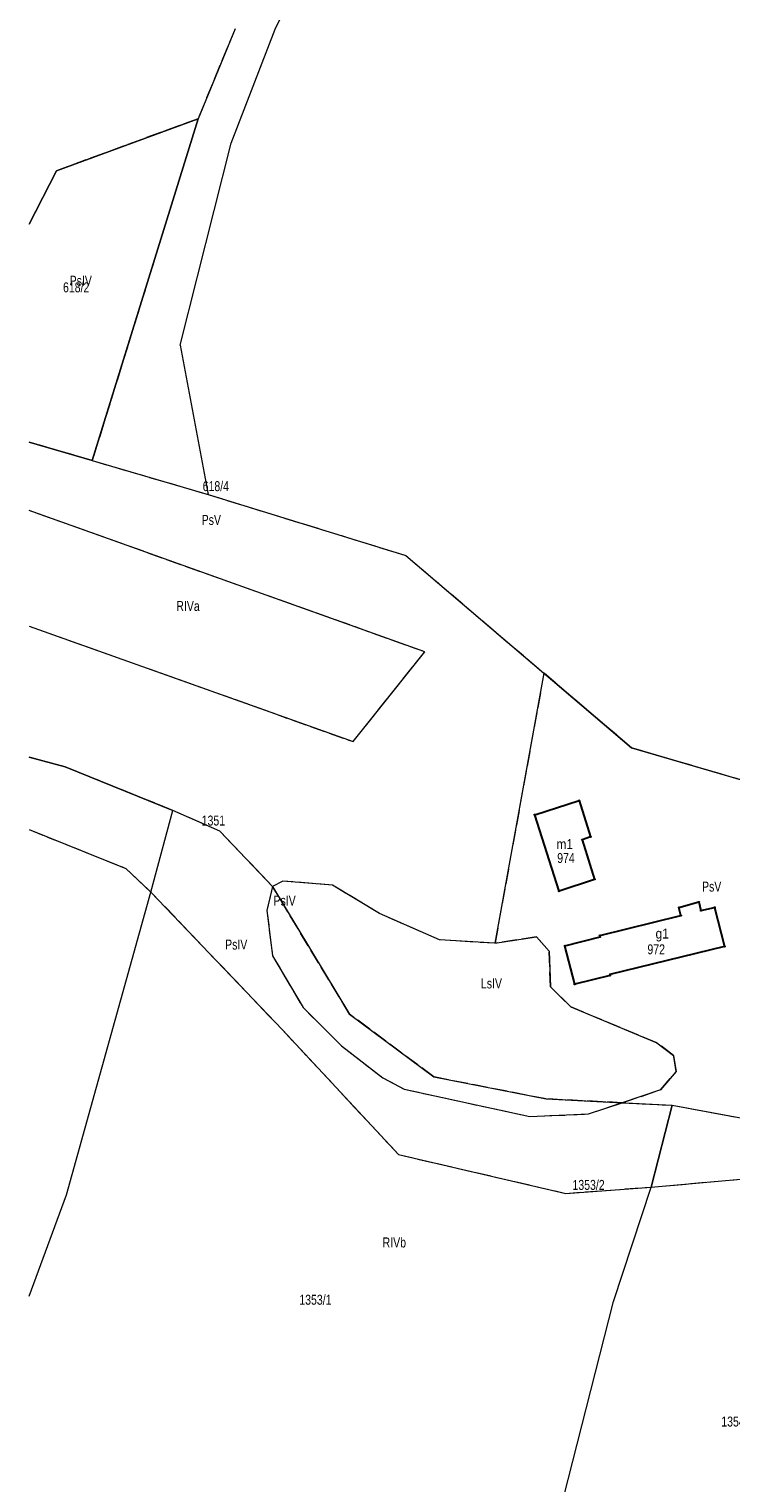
# Model space of a CAD drawing. Header units: metres. Extents: x 7498273 to 7499989, y 5499795 to 5500810.
# Tile 7 of 40: x 7498273 to 7498379, y 5500194 to 5500412. Entities that reach past the tile are written whole.
import ezdxf

# ---------------------------------------------------------------- set-up
doc = ezdxf.new("R2010")
doc.units = ezdxf.units.M
doc.header["$MEASUREMENT"] = 0
doc.linetypes.add('2.25_0.75', pattern=[3, 2.25, -0.75])
doc.layers.get('0').update_dxf_attribs({"color": 2})
for name, color, linetype, lineweight in [('209-oznaczenie konturu klasyfikacyjnego', 7, 'Continuous', 0), ('211-numer działki ewidencyjnej', 7, 'Continuous', 0), ('217-kontur klasyfikacyjny', 7, 'Continuous', 0), ('218-kontur użytku gruntowego', 7, 'Continuous', 0), ('219-działka ewidencyjna', 7, 'Continuous', 0), ('312-budynek ewidencyjny', 7, 'Continuous', 0), ('312-oznaczenie budynku ewidencyjnego', 7, 'Continuous', 0), ('312-oznaczenie budynku ewidencyjnego-Atr117', 7, 'Continuous', 0), ('Punkt budynku', 7, 'Continuous', 0)]:
    doc.layers.add(name, color=color, linetype=linetype, lineweight=lineweight)
doc.styles.get("Standard").update_dxf_attribs({"font": 'Working1250.shx', "width": 0.75})

# ---------------------------------------------------------------- blocks, each defined once
blk = doc.blocks.new('PUNKTBUD')
at = {"color": 0}
blk.add_circle((0, 0), 0.09, dxfattribs=at)

msp = doc.modelspace()

# ---------------------------------------------------------------- linework, layer by layer
at = {"layer": '217-kontur klasyfikacyjny', "color": 3, "linetype": '2.25_0.75', "lineweight": 13, "flags": 128}
for points in [[(7498304.21, 5500412.52), (7498298.63, 5500398.96)], [(7498298.63, 5500398.96), (7498277.31, 5500391.13)], [(7498298.63, 5500398.96), (7498282.7, 5500347.49)], [(7498277.31, 5500391.13), (7498273.174, 5500383.069)], [(7498282.7, 5500347.49), (7498273.174, 5500350.256)], [(7498282.7, 5500347.49), (7498300.17, 5500342.36)], [(7498300.17, 5500342.36), (7498329.95, 5500333.19)], [(7498332.78, 5500318.69), (7498273.174, 5500339.962)], [(7498329.95, 5500333.19), (7498350.74, 5500315.46)], [(7498273.174, 5500322.559), (7498322, 5500305.16)], [(7498322, 5500305.16), (7498332.78, 5500318.69)], [(7498350.74, 5500315.46), (7498343.36, 5500274.78)], [(7498363.93, 5500304.21), (7498350.74, 5500315.46)], [(7498278.63, 5500301.34), (7498273.174, 5500302.837)], [(7498381.55, 5500299.07), (7498363.93, 5500304.21)], [(7498294.84, 5500294.79), (7498278.63, 5500301.34)], [(7498301.93, 5500291.67), (7498294.84, 5500294.79)], [(7498273.174, 5500291.909), (7498287.76, 5500286.06)], [(7498309.84, 5500283.36), (7498301.93, 5500291.67)], [(7498287.76, 5500286.06), (7498291.54, 5500282.5)], [(7498309.84, 5500283.36), (7498309, 5500279.74)], [(7498311.42, 5500284.16), (7498309.84, 5500283.36)], [(7498321.44, 5500264.13), (7498309.84, 5500283.36)], [(7498318.87, 5500283.54), (7498311.42, 5500284.16)], [(7498325.97, 5500279.26), (7498318.87, 5500283.54)], [(7498291.54, 5500282.5), (7498311.35, 5500261.75)], [(7498309, 5500279.74), (7498309.83, 5500272.91)], [(7498335.01, 5500275.33), (7498325.97, 5500279.26)], [(7498343.36, 5500274.78), (7498335.01, 5500275.33)], [(7498349.61, 5500275.76), (7498343.36, 5500274.78)], [(7498351.51, 5500273.61), (7498349.61, 5500275.76)], [(7498309.83, 5500272.91), (7498314.45, 5500265.12)], [(7498351.73, 5500268.22), (7498351.51, 5500273.61)], [(7498354.79, 5500265.2), (7498351.73, 5500268.22)], [(7498314.45, 5500265.12), (7498320.24, 5500259.36)], [(7498367.76, 5500259.81), (7498354.79, 5500265.2)], [(7498334.13, 5500254.67), (7498321.44, 5500264.13)], [(7498311.35, 5500261.75), (7498328.84, 5500242.96)], [(7498320.24, 5500259.36), (7498326.47, 5500254.5)], [(7498370.26, 5500257.91), (7498367.76, 5500259.81)], [(7498370.65, 5500255.5), (7498370.26, 5500257.91)], [(7498326.47, 5500254.5), (7498329.66, 5500252.82)], [(7498351.07, 5500251.35), (7498334.13, 5500254.67)], [(7498368.28, 5500252.7), (7498370.65, 5500255.5)], [(7498329.66, 5500252.82), (7498348.63, 5500248.7)], [(7498362.54, 5500250.78), (7498368.28, 5500252.7)], [(7498362.54, 5500250.78), (7498351.07, 5500251.35)], [(7498357.46, 5500249.08), (7498362.54, 5500250.78)], [(7498362.54, 5500250.78), (7498370.04, 5500250.4)], [(7498370.04, 5500250.4), (7498366.87, 5500238.07)], [(7498370.04, 5500250.4), (7498379.48, 5500248.65)], [(7498348.63, 5500248.7), (7498357.46, 5500249.08)], [(7498328.84, 5500242.96), (7498354.02, 5500237.13)], [(7498366.87, 5500238.07), (7498380.36, 5500239.26)], [(7498354.02, 5500237.13), (7498366.87, 5500238.07)]]:
    msp.add_lwpolyline(points, dxfattribs=at)
at = {"layer": '218-kontur użytku gruntowego', "color": 3, "linetype": 'Continuous', "lineweight": 13, "flags": 128}
for points in [[(7498304.21, 5500412.52), (7498298.63, 5500398.96)], [(7498298.63, 5500398.96), (7498277.31, 5500391.13)], [(7498298.63, 5500398.96), (7498282.7, 5500347.49)], [(7498277.31, 5500391.13), (7498273.174, 5500383.069)], [(7498273.174, 5500350.256), (7498282.7, 5500347.49)], [(7498282.7, 5500347.49), (7498300.17, 5500342.36)], [(7498300.17, 5500342.36), (7498329.95, 5500333.19)], [(7498332.78, 5500318.69), (7498273.174, 5500339.962)], [(7498329.95, 5500333.19), (7498350.74, 5500315.46)], [(7498273.174, 5500322.559), (7498322, 5500305.16)], [(7498322, 5500305.16), (7498332.78, 5500318.69)], [(7498350.74, 5500315.46), (7498343.36, 5500274.78)], [(7498363.93, 5500304.21), (7498350.74, 5500315.46)], [(7498278.63, 5500301.34), (7498273.174, 5500302.837)], [(7498381.55, 5500299.07), (7498363.93, 5500304.21)], [(7498294.84, 5500294.79), (7498278.63, 5500301.34)], [(7498301.93, 5500291.67), (7498294.84, 5500294.79)], [(7498273.174, 5500291.909), (7498287.76, 5500286.06)], [(7498309.84, 5500283.36), (7498301.93, 5500291.67)], [(7498287.76, 5500286.06), (7498291.54, 5500282.5)], [(7498309.84, 5500283.36), (7498309, 5500279.74)], [(7498311.42, 5500284.16), (7498309.84, 5500283.36)], [(7498309.84, 5500283.36), (7498321.44, 5500264.13)], [(7498318.87, 5500283.54), (7498311.42, 5500284.16)], [(7498325.97, 5500279.26), (7498318.87, 5500283.54)], [(7498291.54, 5500282.5), (7498311.35, 5500261.75)], [(7498309, 5500279.74), (7498309.83, 5500272.91)], [(7498335.01, 5500275.33), (7498325.97, 5500279.26)], [(7498343.36, 5500274.78), (7498335.01, 5500275.33)], [(7498343.36, 5500274.78), (7498349.61, 5500275.76)], [(7498349.61, 5500275.76), (7498351.51, 5500273.61)], [(7498309.83, 5500272.91), (7498314.45, 5500265.12)], [(7498351.51, 5500273.61), (7498351.73, 5500268.22)], [(7498351.73, 5500268.22), (7498354.79, 5500265.2)], [(7498314.45, 5500265.12), (7498320.24, 5500259.36)], [(7498354.79, 5500265.2), (7498367.76, 5500259.81)], [(7498321.44, 5500264.13), (7498334.13, 5500254.67)], [(7498311.35, 5500261.75), (7498328.84, 5500242.96)], [(7498320.24, 5500259.36), (7498326.47, 5500254.5)], [(7498367.76, 5500259.81), (7498370.26, 5500257.91)], [(7498370.26, 5500257.91), (7498370.65, 5500255.5)], [(7498326.47, 5500254.5), (7498329.66, 5500252.82)], [(7498334.13, 5500254.67), (7498351.07, 5500251.35)], [(7498370.65, 5500255.5), (7498368.28, 5500252.7)], [(7498329.66, 5500252.82), (7498348.63, 5500248.7)], [(7498368.28, 5500252.7), (7498362.54, 5500250.78)], [(7498351.07, 5500251.35), (7498362.54, 5500250.78)], [(7498357.46, 5500249.08), (7498362.54, 5500250.78)], [(7498362.54, 5500250.78), (7498370.04, 5500250.4)], [(7498370.04, 5500250.4), (7498366.87, 5500238.07)], [(7498370.04, 5500250.4), (7498379.48, 5500248.65)], [(7498348.63, 5500248.7), (7498357.46, 5500249.08)], [(7498328.84, 5500242.96), (7498354.02, 5500237.13)], [(7498366.87, 5500238.07), (7498380.36, 5500239.26)], [(7498354.02, 5500237.13), (7498366.87, 5500238.07)]]:
    msp.add_lwpolyline(points, dxfattribs=at)
at = {"layer": '219-działka ewidencyjna', "color": 3, "linetype": 'Continuous', "lineweight": 13, "flags": 128}
for points in [[(7498310.27, 5500412.43), (7498332.23, 5500456.63)], [(7498304.21, 5500412.52), (7498298.63, 5500398.96)], [(7498304.21, 5500412.52), (7498298.63, 5500398.96)], [(7498303.6, 5500395.27), (7498310.27, 5500412.43)], [(7498277.31, 5500391.13), (7498298.63, 5500398.96)], [(7498277.31, 5500391.13), (7498298.63, 5500398.96)], [(7498282.7, 5500347.49), (7498298.63, 5500398.96)], [(7498295.94, 5500364.84), (7498303.6, 5500395.27)], [(7498273.174, 5500383.069), (7498277.31, 5500391.13)], [(7498273.174, 5500383.069), (7498277.31, 5500391.13)], [(7498295.94, 5500364.84), (7498300.17, 5500342.36)], [(7498282.7, 5500347.49), (7498273.174, 5500350.256)], [(7498282.7, 5500347.49), (7498300.17, 5500342.36)], [(7498300.17, 5500342.36), (7498329.95, 5500333.19)], [(7498329.95, 5500333.19), (7498363.93, 5500304.21)], [(7498273.174, 5500302.837), (7498278.63, 5500301.34)], [(7498363.93, 5500304.21), (7498408.16, 5500291.3)], [(7498278.63, 5500301.34), (7498294.84, 5500294.79)], [(7498291.54, 5500282.5), (7498294.84, 5500294.79)], [(7498301.93, 5500291.67), (7498294.84, 5500294.79)], [(7498273.174, 5500291.909), (7498287.76, 5500286.06)], [(7498301.93, 5500291.67), (7498309.84, 5500283.36)], [(7498287.76, 5500286.06), (7498291.54, 5500282.5)], [(7498309.84, 5500283.36), (7498321.44, 5500264.13)], [(7498278.81, 5500236.91), (7498291.54, 5500282.5)], [(7498291.54, 5500282.5), (7498311.35, 5500261.75)], [(7498321.44, 5500264.13), (7498334.13, 5500254.67)], [(7498311.35, 5500261.75), (7498328.84, 5500242.96)], [(7498334.13, 5500254.67), (7498351.07, 5500251.35)], [(7498351.07, 5500251.35), (7498370.04, 5500250.4)], [(7498366.87, 5500238.07), (7498370.04, 5500250.4)], [(7498370.04, 5500250.4), (7498409.43, 5500243.11)], [(7498328.84, 5500242.96), (7498354.02, 5500237.13)], [(7498273.174, 5500221.657), (7498278.81, 5500236.91)], [(7498354.02, 5500237.13), (7498366.87, 5500238.07)], [(7498361.22, 5500220.85), (7498366.87, 5500238.07)], [(7498345.48, 5500159.15), (7498361.22, 5500220.85)]]:
    msp.add_lwpolyline(points, dxfattribs=at)
at = {"layer": '312-budynek ewidencyjny', "color": 7, "linetype": 'Continuous', "lineweight": 30, "flags": 128}
for points in [[(7498349.35, 5500294.15), (7498356.04, 5500296.28)], [(7498356.04, 5500296.28), (7498357.78, 5500290.82)], [(7498353.01, 5500282.65), (7498349.35, 5500294.15)], [(7498357.78, 5500290.82), (7498356.49, 5500290.39)], [(7498356.49, 5500290.39), (7498358.38, 5500284.41)], [(7498358.38, 5500284.41), (7498353.01, 5500282.65)], [(7498371.08, 5500280.18), (7498374.08, 5500281.01)], [(7498374.08, 5500281.01), (7498374.4, 5500279.7)], [(7498359.16, 5500275.98), (7498371.38, 5500278.96)], [(7498371.38, 5500278.96), (7498371.08, 5500280.18)], [(7498374.4, 5500279.7), (7498376.46, 5500280.2)], [(7498376.46, 5500280.2), (7498377.96, 5500274.3)], [(7498353.9, 5500274.39), (7498359.22, 5500275.75)], [(7498355.38, 5500268.61), (7498353.9, 5500274.39)], [(7498359.22, 5500275.75), (7498359.16, 5500275.98)], [(7498377.96, 5500274.3), (7498360.67, 5500270.08)], [(7498360.7, 5500269.95), (7498355.38, 5500268.61)], [(7498360.67, 5500270.08), (7498360.7, 5500269.95)]]:
    msp.add_lwpolyline(points, dxfattribs=at)

# ---------------------------------------------------------------- block references
at = {"layer": 'Punkt budynku', "color": 5, "linetype": 'Continuous', "lineweight": 13}
for p in [(7498356.04, 5500296.28), (7498349.35, 5500294.15), (7498356.49, 5500290.39), (7498357.78, 5500290.82), (7498353.01, 5500282.65), (7498358.38, 5500284.41), (7498374.08, 5500281.01), (7498371.08, 5500280.18), (7498371.38, 5500278.96), (7498374.4, 5500279.7), (7498376.46, 5500280.2), (7498359.16, 5500275.98), (7498353.9, 5500274.39), (7498359.22, 5500275.75), (7498377.96, 5500274.3), (7498360.67, 5500270.08), (7498360.7, 5500269.95), (7498355.38, 5500268.61)]:
    msp.add_blockref('PUNKTBUD', p, dxfattribs=at)

# ---------------------------------------------------------------- texts
at = {"layer": '209-oznaczenie konturu klasyfikacyjnego', "color": 3, "linetype": 'Continuous', "lineweight": 13, "char_height": 1.5, "attachment_point": 7, "line_spacing_factor": 0.6}
for s, insert in [('\\H1x;\\W0.79;PsIV', (7498279.29, 5500373.8)), ('\\H1x;\\W0.79;PsV', (7498299.18, 5500337.78)), ('\\H1x;\\W0.79;RIVa', (7498295.36, 5500324.81)), ('\\H1x;\\W0.79;PsV', (7498374.56, 5500282.56)), ('\\H1x;\\W0.79;PsIV', (7498310, 5500280.45)), ('\\H1x;\\W0.79;PsIV', (7498302.71, 5500273.83)), ('\\H1x;\\W0.79;LsIV', (7498341.25, 5500267.97)), ('\\H1x;\\W0.79;RIVb', (7498326.44, 5500228.96))]:
    msp.add_mtext(s, dxfattribs=dict(at, insert=insert))
at = {"layer": '211-numer działki ewidencyjnej', "color": 3, "linetype": 'Continuous', "lineweight": 13, "char_height": 1.5, "attachment_point": 7, "line_spacing_factor": 0.6}
for s, insert in [('\\H1x;\\W0.79;618/2', (7498278.29, 5500372.8)), ('\\H1x;\\W0.79;618/4', (7498299.33, 5500342.86)), ('\\H1x;\\W0.79;1351', (7498299.18, 5500292.5)), ('\\H1x;\\W0.79;1353/2', (7498355.04, 5500237.63)), ('\\H1x;\\W0.79;1353/1', (7498313.89, 5500220.33)), ('\\H1x;\\W0.79;1354/1', (7498377.46, 5500201.99))]:
    msp.add_mtext(s, dxfattribs=dict(at, insert=insert))
at = {"layer": '312-oznaczenie budynku ewidencyjnego', "color": 7, "linetype": 'Continuous', "lineweight": 13, "char_height": 1.5, "attachment_point": 1, "line_spacing_factor": 0.6}
for s, insert in [('\\H1x;\\W0.79;974', (7498352.74, 5500288.38)), ('\\H1x;\\W0.79;972', (7498366.33, 5500274.63))]:
    msp.add_mtext(s, dxfattribs=dict(at, insert=insert))
at = {"layer": '312-oznaczenie budynku ewidencyjnego-Atr117', "color": 7, "char_height": 1.5, "attachment_point": 8, "line_spacing_factor": 0.6}
for s, insert in [('\\H1x;\\W0.9;m1', (7498353.87, 5500288.97)), ('\\H1x;\\W0.9;g1', (7498368.56, 5500275.05))]:
    msp.add_mtext(s, dxfattribs=dict(at, insert=insert))

doc.saveas('drawing.dxf')
